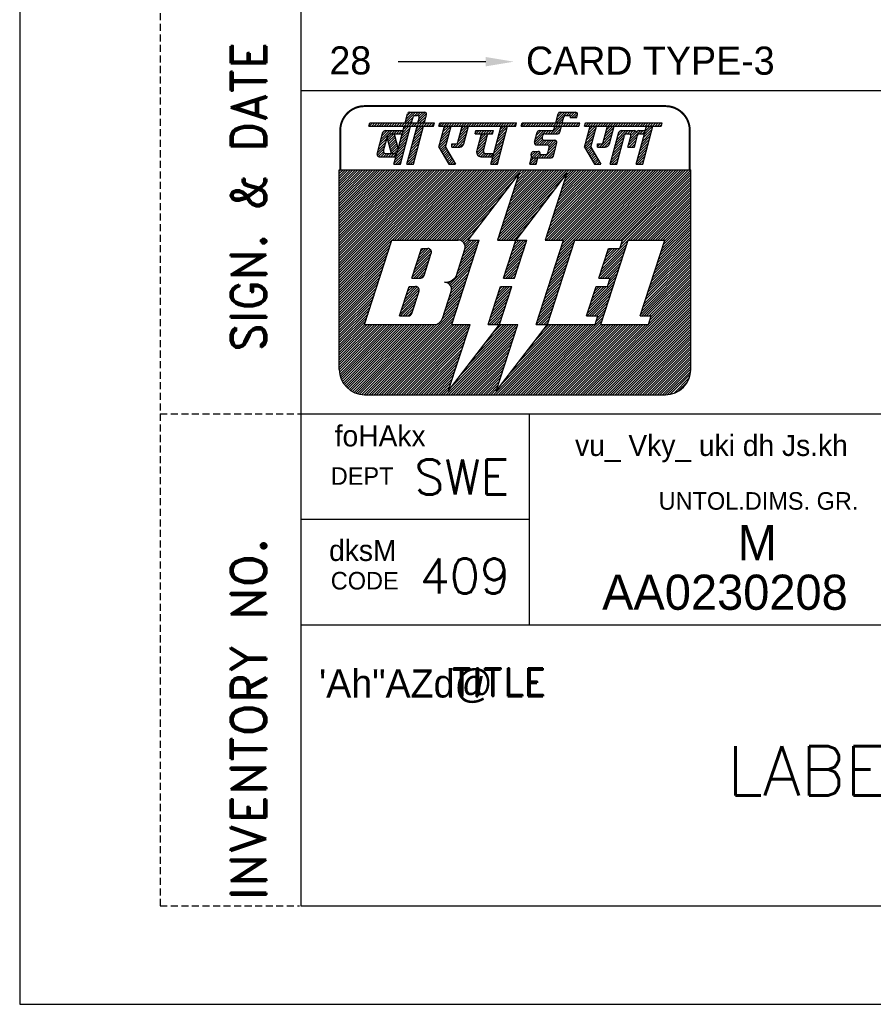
# Model space of a CAD drawing. Extents: x 817 to 1027, y 1009 to 1306.
# Tile 1 of 5: x 817 to 878, y 1009 to 1079. Entities that reach past the tile are written whole.
import ezdxf
from ezdxf.enums import TextEntityAlignment as Align

# ---------------------------------------------------------------- set-up
doc = ezdxf.new("R2010")
doc.units = 0
doc.header["$MEASUREMENT"] = 0
doc.linetypes.add('DASHED', pattern=[0.75, 0.5, -0.25])
doc.layers.get('0').update_dxf_attribs({"linetype": 'CONTINUOUS'})
doc.layers.add('BOM', color=5, linetype='CONTINUOUS')
doc.layers.add('TEXT', color=3, linetype='CONTINUOUS')
doc.styles.add('HINDI', font='hindi')
doc.styles.add('ROMAND', font='romand')
doc.styles.add('ROMANS', font='romans')

# ---------------------------------------------------------------- blocks, each defined once
blk = doc.blocks.new('*X17')
at = {"color": 0}
for p, q in [((31.622, 28.264), (32.251, 28.892)), ((31.687, 28.505), (32.282, 29.1)), ((31.752, 28.747), (32.105, 29.1)), ((31.817, 28.988), (31.928, 29.1)), ((31.428, 27.539), (32.057, 28.168)), ((31.493, 27.781), (32.121, 28.409)), ((31.558, 28.022), (32.186, 28.651)), ((31.234, 26.815), (31.863, 27.443)), ((31.299, 27.056), (31.927, 27.685)), ((31.364, 27.298), (31.992, 27.926)), ((31.163, 26.39), (31.733, 26.96)), ((31.17, 26.573), (31.798, 27.202)), ((31.34, 26.39), (31.669, 26.719)), ((31.517, 26.39), (31.604, 26.477))]:
    blk.add_line(p, q, dxfattribs=at)
blk = doc.blocks.new('*X16')
at = {"color": 0}
for p, q in [((29.691, 27.924), (30.558, 28.79)), ((29.756, 28.165), (30.381, 28.79)), ((29.821, 28.407), (30.204, 28.79)), ((29.885, 28.648), (30.027, 28.79)), ((30.505, 28.56), (30.735, 28.79)), ((30.625, 27.973), (31.442, 28.79)), ((30.661, 28.54), (30.911, 28.79)), ((30.734, 28.436), (31.068, 28.77)), ((31.147, 28.672), (31.261, 28.787)), ((31.388, 28.56), (31.618, 28.79)), ((31.565, 28.56), (31.752, 28.747)), ((29.562, 27.441), (30.19, 28.069)), ((29.627, 27.682), (30.255, 28.31)), ((30.56, 27.731), (31.188, 28.36)), ((30.625, 27.62), (31.124, 28.118)), ((30.689, 28.214), (31.141, 28.666)), ((29.368, 26.716), (29.996, 27.345)), ((29.433, 26.958), (30.061, 27.586)), ((29.497, 27.199), (30.126, 27.828)), ((30.802, 27.62), (31.059, 27.877)), ((30.979, 27.62), (30.994, 27.635)), ((29.303, 26.475), (29.931, 27.103)), ((29.395, 26.39), (29.867, 26.862)), ((29.572, 26.39), (29.802, 26.62))]:
    blk.add_line(p, q, dxfattribs=at)
blk = doc.blocks.new('*X15')
at = {"color": 0}
for p, q in [((27.568, 28.099), (28.197, 28.727)), ((27.633, 28.34), (28.261, 28.968)), ((27.698, 28.582), (28.216, 29.1)), ((27.762, 28.823), (28.039, 29.1)), ((27.827, 29.064), (27.863, 29.1)), ((28.823, 28.116), (29.451, 28.744)), ((28.888, 28.357), (29.516, 28.986)), ((28.952, 28.599), (29.454, 29.1)), ((29.017, 28.84), (29.277, 29.1)), ((29.082, 29.082), (29.1, 29.1)), ((27.441, 27.618), (28.067, 28.244)), ((27.504, 27.857), (28.132, 28.485)), ((28.504, 27.62), (29.386, 28.503)), ((28.681, 27.62), (29.322, 28.261)), ((28.857, 27.62), (29.257, 28.02)), ((27.506, 27.506), (28.002, 28.002)), ((27.571, 27.394), (27.938, 27.761)), ((27.635, 27.282), (27.927, 27.573)), ((27.7, 27.17), (27.992, 27.461)), ((27.765, 27.058), (28.056, 27.349)), ((28.356, 27.649), (28.557, 27.85)), ((28.356, 27.825), (28.38, 27.85)), ((29.082, 27.667), (29.172, 27.758)), ((27.829, 26.946), (28.121, 27.237)), ((27.894, 26.833), (28.186, 27.125)), ((27.959, 26.721), (28.25, 27.013)), ((28.024, 26.609), (28.315, 26.901)), ((28.088, 26.497), (28.38, 26.789)), ((28.158, 26.39), (28.445, 26.677)), ((28.335, 26.39), (28.509, 26.565)), ((28.511, 26.39), (28.574, 26.453))]:
    blk.add_line(p, q, dxfattribs=at)
blk = doc.blocks.new('*X14')
at = {"color": 0}
for p, q in [((27.479, 29.247), (27.562, 29.33)), ((27.509, 29.1), (27.739, 29.33)), ((27.686, 29.1), (27.916, 29.33)), ((27.863, 29.1), (28.093, 29.33)), ((28.039, 29.1), (28.269, 29.33)), ((28.216, 29.1), (28.446, 29.33)), ((28.393, 29.1), (28.623, 29.33)), ((28.57, 29.1), (28.8, 29.33)), ((28.746, 29.1), (28.976, 29.33)), ((28.923, 29.1), (29.153, 29.33)), ((29.1, 29.1), (29.33, 29.33)), ((29.277, 29.1), (29.507, 29.33)), ((29.454, 29.1), (29.684, 29.33)), ((29.63, 29.1), (29.86, 29.33)), ((29.807, 29.1), (30.037, 29.33)), ((29.984, 29.1), (30.214, 29.33)), ((30.161, 29.1), (30.391, 29.33)), ((30.337, 29.1), (30.567, 29.33)), ((30.514, 29.1), (30.744, 29.33)), ((30.691, 29.1), (30.921, 29.33)), ((30.868, 29.1), (31.098, 29.33)), ((31.045, 29.1), (31.275, 29.33)), ((31.221, 29.1), (31.451, 29.33)), ((31.398, 29.1), (31.628, 29.33)), ((31.575, 29.1), (31.805, 29.33)), ((31.752, 29.1), (31.982, 29.33)), ((31.928, 29.1), (32.158, 29.33)), ((32.105, 29.1), (32.335, 29.33)), ((32.282, 29.1), (32.512, 29.33)), ((32.459, 29.1), (32.689, 29.33)), ((32.636, 29.1), (32.866, 29.33)), ((32.812, 29.1), (32.932, 29.22))]:
    blk.add_line(p, q, dxfattribs=at)
blk = doc.blocks.new('*X13')
at = {"color": 0}
for p, q in [((23.882, 27.948), (24.724, 28.79)), ((23.946, 28.188), (24.547, 28.79)), ((24.01, 28.43), (24.371, 28.79)), ((24.075, 28.671), (24.19, 28.787)), ((24.671, 28.56), (24.901, 28.79)), ((24.848, 28.56), (25.078, 28.79)), ((25.024, 28.56), (25.564, 29.1)), ((25.201, 28.56), (25.741, 29.1)), ((25.323, 29.035), (25.388, 29.1)), ((25.378, 28.56), (25.757, 28.939)), ((23.924, 27.813), (24.445, 28.334)), ((24.058, 27.77), (24.453, 28.166)), ((24.234, 27.77), (24.565, 28.101)), ((24.411, 27.77), (24.741, 28.1)), ((24.588, 27.77), (24.918, 28.1)), ((24.765, 27.77), (25.095, 28.1)), ((24.896, 27.724), (25.272, 28.1)), ((24.934, 27.586), (25.422, 28.073)), ((25.556, 28.561), (25.692, 28.697)), ((24.552, 26.85), (25.433, 27.731)), ((24.729, 26.85), (25.369, 27.49)), ((24.87, 27.344), (25.486, 27.961)), ((23.633, 26.992), (23.951, 27.31)), ((23.691, 27.227), (23.759, 27.294)), ((23.696, 26.878), (24.128, 27.31)), ((23.845, 26.85), (24.256, 27.261)), ((24.022, 26.85), (24.29, 27.118)), ((24.198, 26.85), (24.428, 27.08)), ((24.375, 26.85), (24.605, 27.08)), ((24.905, 26.85), (25.304, 27.248)), ((25.082, 26.85), (25.239, 27.007))]:
    blk.add_line(p, q, dxfattribs=at)
blk = doc.blocks.new('*X12')
at = {"color": 0}
for p, q in [((22.95, 29.137), (23.143, 29.33)), ((23.09, 29.1), (23.32, 29.33)), ((23.266, 29.1), (23.496, 29.33)), ((23.443, 29.1), (23.673, 29.33)), ((23.62, 29.1), (23.85, 29.33)), ((23.797, 29.1), (24.027, 29.33)), ((23.973, 29.1), (24.203, 29.33)), ((24.15, 29.1), (24.38, 29.33)), ((24.327, 29.1), (24.557, 29.33)), ((24.504, 29.1), (24.734, 29.33)), ((24.681, 29.1), (24.911, 29.33)), ((24.857, 29.1), (25.087, 29.33)), ((25.034, 29.1), (25.264, 29.33)), ((25.211, 29.1), (25.441, 29.33)), ((25.388, 29.1), (25.618, 29.33)), ((25.564, 29.1), (25.794, 29.33)), ((25.741, 29.1), (25.971, 29.33)), ((25.918, 29.1), (26.148, 29.33)), ((26.095, 29.1), (26.325, 29.33)), ((26.272, 29.1), (26.502, 29.33)), ((26.448, 29.1), (26.678, 29.33)), ((26.625, 29.1), (26.855, 29.33)), ((26.802, 29.1), (27.032, 29.33)), ((26.979, 29.1), (27.076, 29.197))]:
    blk.add_line(p, q, dxfattribs=at)
blk = doc.blocks.new('*X11')
at = {"color": 0}
for p, q in [((25.441, 29.33), (26.211, 30.1)), ((25.452, 29.518), (26.034, 30.1)), ((25.517, 29.759), (25.857, 30.1)), ((25.582, 30.002), (25.671, 30.091)), ((25.618, 29.33), (25.951, 29.663)), ((25.794, 29.33), (25.886, 29.422)), ((26.158, 29.87), (26.388, 30.1)), ((26.334, 29.87), (26.564, 30.1)), ((26.443, 29.802), (26.741, 30.1)), ((26.538, 29.72), (26.886, 30.068)), ((26.715, 29.72), (26.942, 29.948))]:
    blk.add_line(p, q, dxfattribs=at)
blk = doc.blocks.new('*X10')
at = {"color": 0}
for p, q in [((23.562, 26.39), (24.022, 26.85)), ((23.602, 26.607), (23.845, 26.85)), ((23.667, 26.849), (23.696, 26.878)), ((23.738, 26.39), (24.101, 26.753)), ((23.915, 26.39), (24.036, 26.511))]:
    blk.add_line(p, q, dxfattribs=at)
blk = doc.blocks.new('*X9')
at = {"color": 0}
for p, q in [((17.094, 29.115), (17.309, 29.33)), ((17.256, 29.1), (17.486, 29.33)), ((17.433, 29.1), (17.663, 29.33)), ((17.61, 29.1), (17.84, 29.33)), ((17.786, 29.1), (18.016, 29.33)), ((17.963, 29.1), (18.193, 29.33)), ((18.14, 29.1), (18.37, 29.33)), ((18.317, 29.1), (18.547, 29.33)), ((18.493, 29.1), (18.723, 29.33)), ((18.67, 29.1), (18.9, 29.33)), ((18.847, 29.1), (19.077, 29.33)), ((19.024, 29.1), (19.254, 29.33)), ((19.201, 29.1), (19.431, 29.33)), ((19.377, 29.1), (19.607, 29.33)), ((19.554, 29.1), (19.784, 29.33)), ((19.698, 28.713), (19.774, 28.79)), ((19.721, 28.56), (19.951, 28.79)), ((19.731, 29.1), (19.961, 29.33)), ((19.898, 28.56), (20.128, 28.79)), ((19.908, 29.1), (20.138, 29.33)), ((20.075, 28.56), (20.305, 28.79)), ((20.084, 29.1), (20.314, 29.33)), ((20.251, 28.56), (20.481, 28.79)), ((20.261, 29.1), (20.491, 29.33)), ((20.428, 28.56), (20.658, 28.79)), ((20.438, 29.1), (20.668, 29.33)), ((20.605, 28.56), (20.835, 28.79)), ((20.615, 29.1), (20.845, 29.33)), ((20.782, 28.56), (20.952, 28.73)), ((20.791, 29.1), (21.021, 29.33)), ((20.968, 29.1), (21.198, 29.33)), ((21.145, 29.1), (21.375, 29.33)), ((21.322, 29.1), (21.552, 29.33)), ((21.499, 29.1), (21.729, 29.33)), ((21.675, 29.1), (21.905, 29.33)), ((21.852, 29.1), (22.082, 29.33)), ((22.029, 29.1), (22.259, 29.33)), ((22.206, 29.1), (22.436, 29.33)), ((22.382, 29.1), (22.611, 29.329))]:
    blk.add_line(p, q, dxfattribs=at)
blk = doc.blocks.new('*X8')
at = {"color": 0}
for p, q in [((17.247, 28.208), (17.876, 28.836)), ((17.312, 28.449), (17.941, 29.077)), ((17.377, 28.691), (17.786, 29.1)), ((17.442, 28.932), (17.61, 29.1)), ((18.502, 28.225), (19.13, 28.853)), ((18.567, 28.466), (19.195, 29.095)), ((18.631, 28.708), (19.024, 29.1)), ((18.696, 28.949), (18.847, 29.1)), ((21.257, 28.151), (21.885, 28.78)), ((21.322, 28.393), (21.95, 29.021)), ((21.386, 28.634), (21.852, 29.1)), ((21.451, 28.876), (21.675, 29.1)), ((17.118, 27.725), (17.746, 28.353)), ((17.127, 27.556), (17.682, 28.112)), ((17.183, 27.966), (17.811, 28.594)), ((18.251, 27.62), (19.001, 28.37)), ((18.428, 27.62), (18.936, 28.129)), ((18.437, 27.983), (19.066, 28.612)), ((19.808, 27.41), (20.437, 28.038)), ((19.873, 27.651), (20.501, 28.28)), ((19.938, 27.893), (20.566, 28.521)), ((20.002, 28.134), (20.428, 28.56)), ((20.067, 28.376), (20.251, 28.56)), ((21.063, 27.427), (21.691, 28.055)), ((21.128, 27.668), (21.756, 28.297)), ((21.192, 27.91), (21.821, 28.538)), ((17.191, 27.444), (17.617, 27.87)), ((17.256, 27.332), (17.552, 27.629)), ((17.321, 27.22), (17.612, 27.512)), ((17.385, 27.108), (17.677, 27.4)), ((18.006, 27.728), (18.127, 27.85)), ((18.074, 27.62), (18.305, 27.851)), ((18.607, 27.622), (18.872, 27.887)), ((19.773, 27.197), (20.372, 27.797)), ((19.819, 27.067), (20.307, 27.555)), ((19.907, 26.978), (20.247, 27.318)), ((20.869, 26.702), (21.497, 27.331)), ((20.92, 26.93), (21.562, 27.572)), ((20.998, 27.185), (21.627, 27.814)), ((17.45, 26.996), (17.742, 27.288)), ((17.515, 26.884), (17.807, 27.176)), ((17.58, 26.772), (17.871, 27.064)), ((17.644, 26.66), (17.936, 26.952)), ((17.709, 26.548), (18.001, 26.839)), ((17.774, 26.436), (18.065, 26.727)), ((20.038, 26.932), (20.301, 27.195)), ((20.212, 26.93), (20.442, 27.16)), ((20.389, 26.93), (20.619, 27.16)), ((20.566, 26.93), (20.796, 27.16)), ((20.743, 26.93), (20.973, 27.16)), ((20.804, 26.461), (21.433, 27.089)), ((20.91, 26.39), (21.368, 26.848)), ((17.905, 26.39), (18.13, 26.615)), ((18.081, 26.39), (18.195, 26.503)), ((18.258, 26.39), (18.259, 26.391)), ((21.087, 26.39), (21.303, 26.606))]:
    blk.add_line(p, q, dxfattribs=at)
blk = doc.blocks.new('*X7')
at = {"color": 0}
for p, q in [((13.409, 28.259), (13.711, 28.56)), ((13.448, 28.121), (13.888, 28.56)), ((13.462, 28.488), (13.512, 28.538)), ((13.487, 27.983), (13.945, 28.441)), ((13.526, 27.845), (13.98, 28.299)), ((13.565, 27.707), (14.015, 28.157)), ((13.604, 27.57), (14.05, 28.015)), ((13.643, 27.432), (14.085, 27.873)), ((13.682, 27.294), (14.12, 27.731)), ((13.725, 27.16), (14.155, 27.59)), ((13.902, 27.16), (14.168, 27.426)), ((14.079, 27.16), (14.103, 27.184))]:
    blk.add_line(p, q, dxfattribs=at)
blk = doc.blocks.new('*X6')
at = {"color": 0}
for p, q in [((12.974, 28.177), (13.587, 28.79)), ((13.039, 28.418), (13.41, 28.79)), ((13.104, 28.66), (13.232, 28.788)), ((13.512, 28.538), (13.764, 28.79)), ((13.711, 28.56), (13.941, 28.79)), ((13.888, 28.56), (14.118, 28.79)), ((14.064, 28.56), (14.294, 28.79)), ((14.241, 28.56), (14.471, 28.79)), ((12.845, 27.694), (13.389, 28.238)), ((12.909, 27.935), (13.462, 28.488)), ((14.418, 28.56), (14.491, 28.633)), ((12.699, 27.018), (13.195, 27.514)), ((12.715, 27.211), (13.259, 27.755)), ((12.78, 27.452), (13.324, 27.997)), ((12.794, 26.936), (13.147, 27.289)), ((12.965, 26.93), (13.217, 27.182)), ((13.141, 26.93), (13.371, 27.16)), ((13.318, 26.93), (13.548, 27.16)), ((13.495, 26.93), (13.725, 27.16)), ((13.672, 26.93), (13.902, 27.16)), ((13.849, 26.93), (14.079, 27.16)), ((14.025, 26.93), (14.038, 26.943))]:
    blk.add_line(p, q, dxfattribs=at)
blk = doc.blocks.new('*X5')
at = {"color": 0}
for p, q in [((12.129, 29.1), (12.359, 29.33)), ((12.154, 29.301), (12.183, 29.33)), ((12.306, 29.1), (12.536, 29.33)), ((12.483, 29.1), (12.713, 29.33)), ((12.66, 29.1), (12.89, 29.33)), ((12.837, 29.1), (13.067, 29.33)), ((13.013, 29.1), (13.243, 29.33)), ((13.19, 29.1), (13.42, 29.33)), ((13.367, 29.1), (13.597, 29.33)), ((13.544, 29.1), (13.774, 29.33)), ((13.72, 29.1), (13.95, 29.33)), ((13.897, 29.1), (14.127, 29.33)), ((14.074, 29.1), (14.304, 29.33)), ((14.251, 29.1), (14.481, 29.33)), ((14.428, 29.1), (14.658, 29.33)), ((14.604, 29.1), (14.834, 29.33)), ((14.781, 29.1), (15.011, 29.33)), ((14.958, 29.1), (15.188, 29.33)), ((15.135, 29.1), (15.365, 29.33)), ((15.311, 29.1), (15.541, 29.33)), ((15.488, 29.1), (15.718, 29.33)), ((15.665, 29.1), (15.895, 29.33)), ((15.842, 29.1), (16.072, 29.33)), ((16.019, 29.1), (16.249, 29.33)), ((16.195, 29.1), (16.425, 29.33)), ((16.372, 29.1), (16.602, 29.33)), ((16.549, 29.1), (16.755, 29.306))]:
    blk.add_line(p, q, dxfattribs=at)
blk = doc.blocks.new('*X4')
at = {"color": 0}
for p, q in [((14.685, 29.358), (15.428, 30.1)), ((14.75, 29.599), (15.251, 30.1)), ((14.815, 29.841), (15.074, 30.1)), ((14.834, 29.33), (15.249, 29.745)), ((15.011, 29.33), (15.184, 29.503)), ((15.372, 29.868), (15.604, 30.1)), ((15.551, 29.87), (15.781, 30.1)), ((15.618, 29.407), (16.21, 29.999)), ((15.667, 29.809), (15.958, 30.1)), ((15.683, 29.648), (16.124, 30.089)), ((15.718, 29.33), (16.182, 29.794)), ((15.895, 29.33), (16.117, 29.552))]:
    blk.add_line(p, q, dxfattribs=at)
blk = doc.blocks.new('*X3')
at = {"color": 0}
for p, q in [((14.362, 28.15), (14.99, 28.779)), ((14.426, 28.392), (15.055, 29.02)), ((14.491, 28.633), (14.958, 29.1)), ((14.556, 28.875), (14.781, 29.1)), ((15.295, 28.2), (15.923, 28.828)), ((15.36, 28.441), (15.988, 29.069)), ((15.424, 28.683), (15.842, 29.1)), ((15.489, 28.924), (15.665, 29.1)), ((14.168, 27.426), (14.796, 28.054)), ((14.232, 27.667), (14.861, 28.296)), ((14.297, 27.909), (14.925, 28.537)), ((15.101, 27.475), (15.729, 28.103)), ((15.165, 27.717), (15.794, 28.345)), ((15.23, 27.958), (15.859, 28.586)), ((13.973, 26.701), (14.602, 27.33)), ((14.038, 26.943), (14.667, 27.571)), ((14.103, 27.184), (14.731, 27.813)), ((14.907, 26.751), (15.535, 27.379)), ((14.971, 26.992), (15.6, 27.621)), ((15.036, 27.234), (15.664, 27.862)), ((13.909, 26.46), (14.537, 27.088)), ((14.016, 26.39), (14.472, 26.847)), ((14.842, 26.509), (15.47, 27.138)), ((14.9, 26.39), (15.406, 26.896)), ((15.076, 26.39), (15.341, 26.655)), ((14.192, 26.39), (14.408, 26.605)), ((15.253, 26.39), (15.276, 26.413))]:
    blk.add_line(p, q, dxfattribs=at)
blk = doc.blocks.new('*X2')
at = {"color": 0}
for p, q in [((10, 17.425), (18.575, 26)), ((10, 17.601), (18.399, 26)), ((10, 17.778), (18.222, 26)), ((10, 17.955), (18.045, 26)), ((10, 18.132), (17.868, 26)), ((10, 18.309), (17.691, 26)), ((10, 18.485), (17.515, 26)), ((10, 18.662), (17.338, 26)), ((10, 18.839), (17.161, 26)), ((10, 19.016), (16.984, 26)), ((10, 19.192), (16.808, 26)), ((10, 19.369), (16.631, 26)), ((10, 19.546), (16.454, 26)), ((10, 19.723), (16.277, 26)), ((10, 19.899), (16.101, 26)), ((10, 20.076), (15.924, 26)), ((10, 20.253), (15.747, 26)), ((10, 20.43), (15.57, 26)), ((10, 20.607), (15.393, 26)), ((10, 20.783), (15.217, 26)), ((10, 20.96), (15.04, 26)), ((10, 21.137), (14.863, 26)), ((10, 21.314), (14.686, 26)), ((10, 21.49), (14.51, 26)), ((10, 21.667), (14.333, 26)), ((10, 21.844), (14.156, 26)), ((10, 22.021), (13.979, 26)), ((10, 22.198), (13.802, 26)), ((10, 22.374), (13.626, 26)), ((10, 22.551), (13.449, 26)), ((10, 22.728), (13.272, 26)), ((10, 22.905), (13.095, 26)), ((10, 23.081), (12.919, 26)), ((10, 23.258), (12.742, 26)), ((10, 23.435), (12.565, 26)), ((10, 23.612), (12.388, 26)), ((10, 23.789), (12.211, 26)), ((10, 23.965), (12.035, 26)), ((10, 24.142), (11.858, 26)), ((10, 24.319), (11.681, 26)), ((10, 24.496), (11.504, 26)), ((10, 24.672), (11.328, 26)), ((10, 24.849), (11.151, 26)), ((10, 25.026), (10.974, 26)), ((10, 25.203), (10.797, 26)), ((10, 25.38), (10.62, 26)), ((10, 25.556), (10.444, 26)), ((10, 25.733), (10.267, 26)), ((10, 25.91), (10.09, 26)), ((13.752, 21), (18.752, 26)), ((13.929, 21), (18.929, 26)), ((14.106, 21), (19.106, 26)), ((14.282, 21), (19.282, 26)), ((14.459, 21), (19.459, 26)), ((14.636, 21), (19.636, 26)), ((14.813, 21), (19.813, 26)), ((14.99, 21), (19.99, 26)), ((15.166, 21), (20.166, 26)), ((15.343, 21), (20.343, 26)), ((15.52, 21), (20.52, 26)), ((15.697, 21), (20.697, 26)), ((15.873, 21), (20.873, 26)), ((16.05, 21), (21.05, 26)), ((16.227, 21), (21.227, 26)), ((16.404, 21), (21.404, 26)), ((16.581, 21), (21.581, 26)), ((16.757, 21), (21.757, 26)), ((16.934, 21), (21.934, 26)), ((17.111, 21), (22.111, 26)), ((17.288, 21), (22.288, 26)), ((17.464, 21), (22.464, 26)), ((17.641, 21), (22.641, 26)), ((17.818, 21), (22.818, 26)), ((17.995, 21), (22.995, 26)), ((21.285, 21.108), (26.177, 26)), ((21.354, 21), (26.354, 26)), ((21.37, 21.37), (26, 26)), ((21.455, 21.631), (25.823, 26)), ((21.54, 21.893), (25.646, 26)), ((21.625, 22.155), (25.47, 26)), ((21.71, 22.417), (25.293, 26)), ((21.795, 22.679), (25.116, 26)), ((21.88, 22.941), (24.939, 26)), ((21.965, 23.203), (24.763, 26)), ((22.05, 23.464), (24.586, 26)), ((22.135, 23.726), (24.409, 26)), ((22.22, 23.988), (24.232, 26)), ((22.306, 24.25), (24.055, 26)), ((22.391, 24.512), (23.879, 26)), ((22.476, 24.774), (23.702, 26)), ((22.561, 25.036), (23.525, 26)), ((22.646, 25.298), (23.348, 26)), ((22.731, 25.559), (23.172, 26)), ((24.704, 21.169), (29.536, 26)), ((24.712, 21), (29.712, 26)), ((24.789, 21.431), (29.359, 26)), ((24.875, 21.693), (29.182, 26)), ((24.889, 21), (29.889, 26)), ((24.96, 21.954), (29.005, 26)), ((25.045, 22.216), (28.828, 26)), ((25.066, 21), (30.066, 26)), ((25.13, 22.478), (28.652, 26)), ((25.215, 22.74), (28.475, 26)), ((25.243, 21), (30.243, 26)), ((25.3, 23.002), (28.298, 26)), ((25.385, 23.264), (28.121, 26)), ((25.419, 21), (30.419, 26)), ((25.47, 23.526), (27.945, 26)), ((25.555, 23.787), (27.768, 26)), ((25.596, 21), (30.596, 26)), ((25.609, 19.952), (31.657, 26)), ((25.64, 24.049), (27.591, 26)), ((25.694, 20.214), (31.48, 26)), ((25.725, 24.311), (27.414, 26)), ((25.773, 21), (30.773, 26)), ((25.779, 20.476), (31.303, 26)), ((25.81, 24.573), (27.237, 26)), ((25.864, 20.738), (31.127, 26)), ((25.896, 24.835), (27.061, 26)), ((25.949, 21), (30.95, 26)), ((25.981, 25.097), (26.884, 26)), ((26.066, 25.359), (26.707, 26)), ((26.151, 25.62), (26.53, 26)), ((26.834, 21), (31.834, 26)), ((27.01, 21), (32.01, 26)), ((27.187, 21), (32.187, 26)), ((27.364, 21), (32.364, 26)), ((27.541, 21), (32.541, 26)), ((27.718, 21), (32.718, 26)), ((27.894, 21), (32.894, 26)), ((28.071, 21), (33.071, 26)), ((28.248, 21), (33.248, 26)), ((28.425, 21), (33.425, 26)), ((28.601, 21), (33.601, 26)), ((28.778, 21), (33.778, 26)), ((28.955, 21), (33.955, 26)), ((29.132, 21), (34.132, 26)), ((29.309, 21), (34.309, 26)), ((29.485, 21), (34.485, 26)), ((29.662, 21), (34.662, 26)), ((29.839, 21), (34.839, 26)), ((30.016, 21), (35, 25.984)), ((21.53, 21), (25.905, 25.375)), ((29.959, 20.413), (35, 25.454)), ((30.044, 20.675), (35, 25.631)), ((30.129, 20.936), (35, 25.808)), ((30.723, 21), (35, 25.277)), ((18.172, 21), (22.369, 25.198)), ((21.707, 21), (25.323, 24.616)), ((30.899, 21), (35, 25.101)), ((31.076, 21), (35, 24.924)), ((31.253, 21), (35, 24.747)), ((31.43, 21), (35, 24.57)), ((18.348, 21), (21.787, 24.439)), ((21.884, 21), (24.741, 23.857)), ((31.607, 21), (35, 24.393)), ((31.783, 21), (35, 24.217)), ((31.96, 21), (35, 24.04)), ((32.137, 21), (35, 23.863)), ((18.521, 20.996), (21.205, 23.68)), ((32.314, 21), (35, 23.686)), ((32.49, 21), (35, 23.51)), ((32.667, 21), (35, 23.333)), ((32.844, 21), (35, 23.156)), ((18.661, 20.959), (20.623, 22.921)), ((22.061, 21), (24.159, 23.098)), ((32.956, 20.405), (35, 22.449)), ((33.021, 21), (35, 22.979)), ((33.041, 20.667), (35, 22.626)), ((33.126, 20.929), (35, 22.802)), ((18.771, 20.892), (20.041, 22.163)), ((22.237, 21), (23.577, 22.34)), ((32.616, 19.358), (35, 21.742)), ((32.701, 19.619), (35, 21.919)), ((32.786, 19.881), (35, 22.095)), ((32.871, 20.143), (35, 22.272)), ((18.859, 20.803), (19.459, 21.404)), ((22.414, 21), (22.995, 21.581)), ((32.276, 18.31), (35, 21.035)), ((32.361, 18.572), (35, 21.211)), ((32.446, 18.834), (35, 21.388)), ((32.531, 19.096), (35, 21.565)), ((10, 17.248), (13.748, 20.996)), ((10, 17.071), (13.663, 20.734)), ((10, 16.894), (13.578, 20.472)), ((18.599, 19.306), (19.784, 20.491)), ((18.684, 19.568), (19.869, 20.753)), ((18.769, 19.83), (19.939, 21)), ((18.854, 20.092), (19.763, 21)), ((18.923, 20.691), (19.232, 21)), ((18.939, 20.354), (19.586, 21)), ((18.959, 20.55), (19.409, 21)), ((22.019, 19.367), (23.204, 20.552)), ((22.104, 19.629), (23.289, 20.814)), ((22.189, 19.891), (23.298, 21)), ((22.274, 20.153), (23.121, 21)), ((22.359, 20.415), (22.945, 21)), ((22.444, 20.677), (22.768, 21)), ((22.53, 20.939), (22.591, 21)), ((25.354, 19.167), (26.539, 20.352)), ((25.439, 19.428), (26.624, 20.614)), ((25.524, 19.69), (26.709, 20.875)), ((28.604, 18.704), (30.381, 20.482)), ((28.689, 18.966), (30.466, 20.743)), ((28.774, 19.228), (29.946, 20.4)), ((28.859, 19.49), (29.769, 20.4)), ((28.944, 19.751), (29.592, 20.4)), ((29.029, 20.013), (29.416, 20.4)), ((29.114, 20.275), (29.239, 20.4)), ((31.935, 17.263), (35, 20.328)), ((32.02, 17.525), (35, 20.504)), ((32.105, 17.786), (35, 20.681)), ((32.19, 18.048), (35, 20.858)), ((10, 16.718), (13.493, 20.211)), ((10, 16.541), (13.408, 19.949)), ((10, 16.364), (13.323, 19.687)), ((18.344, 18.521), (19.529, 19.706)), ((18.429, 18.783), (19.614, 19.968)), ((18.514, 19.044), (19.699, 20.229)), ((21.764, 18.582), (22.949, 19.767)), ((21.849, 18.844), (23.034, 20.029)), ((21.934, 19.106), (23.119, 20.291)), ((25.184, 18.643), (26.369, 19.828)), ((25.269, 18.905), (26.454, 20.09)), ((28.518, 18.442), (30.296, 20.22)), ((28.553, 18.3), (30.211, 19.958)), ((28.73, 18.3), (30.126, 19.696)), ((31.595, 16.215), (35, 19.62)), ((31.68, 16.477), (35, 19.797)), ((31.765, 16.739), (35, 19.974)), ((31.85, 17.001), (35, 20.151)), ((10, 16.187), (13.238, 19.425)), ((10, 16.01), (13.153, 19.163)), ((17.847, 17.847), (19.444, 19.444)), ((17.922, 17.745), (19.359, 19.182)), ((17.972, 17.619), (19.274, 18.92)), ((21.679, 18.32), (22.864, 19.505)), ((21.836, 18.3), (22.779, 19.243)), ((22.012, 18.3), (22.694, 18.981)), ((24.928, 17.857), (26.113, 19.042)), ((25.013, 18.119), (26.199, 19.304)), ((25.099, 18.381), (26.284, 19.566)), ((28.907, 18.3), (30.041, 19.434)), ((29.083, 18.3), (29.956, 19.172)), ((31.425, 15.692), (35, 19.267)), ((31.51, 15.953), (35, 19.444)), ((31.51, 15.6), (35, 19.09)), ((31.687, 15.6), (35, 18.913)), ((10, 15.834), (13.068, 18.901)), ((10, 15.657), (12.982, 18.639)), ((10, 15.48), (12.897, 18.377)), ((17.919, 17.211), (19.104, 18.396)), ((17.984, 17.454), (19.189, 18.658)), ((22.189, 18.3), (22.609, 18.719)), ((22.366, 18.3), (22.523, 18.458)), ((24.673, 17.072), (25.858, 18.257)), ((24.758, 17.334), (25.943, 18.519)), ((24.843, 17.595), (26.028, 18.781)), ((29.108, 17.794), (29.7, 18.387)), ((29.193, 18.056), (29.785, 18.649)), ((29.26, 18.3), (29.871, 18.91)), ((31.863, 15.6), (35, 18.737)), ((32.04, 15.6), (35, 18.56)), ((32.184, 15.567), (35, 18.383)), ((10, 15.303), (12.812, 18.116)), ((10, 15.127), (12.727, 17.854)), ((10, 14.95), (12.642, 17.592)), ((17.626, 17.98), (17.658, 18.011)), ((17.663, 16.426), (18.848, 17.611)), ((17.748, 16.688), (18.933, 17.873)), ((17.749, 17.926), (17.909, 18.086)), ((17.833, 16.95), (19.018, 18.135)), ((21.083, 16.487), (22.268, 17.672)), ((21.168, 16.749), (22.119, 17.7)), ((21.253, 17.011), (21.943, 17.7)), ((21.338, 17.273), (21.766, 17.7)), ((21.423, 17.534), (21.589, 17.7)), ((24.503, 16.548), (25.688, 17.733)), ((24.588, 16.81), (25.773, 17.995)), ((27.147, 10), (35, 17.853)), ((27.324, 10), (35, 17.676)), ((27.668, 15.824), (29.445, 17.601)), ((27.753, 16.085), (29.53, 17.863)), ((27.838, 16.347), (29.615, 18.125)), ((27.923, 16.609), (29.014, 17.7)), ((28.008, 16.871), (28.837, 17.7)), ((28.093, 17.133), (28.66, 17.7)), ((28.178, 17.395), (28.483, 17.7)), ((28.263, 17.657), (28.307, 17.7)), ((32.014, 15.044), (35, 18.029)), ((32.099, 15.305), (35, 18.206)), ((10, 14.773), (12.557, 17.33)), ((10, 14.596), (12.472, 17.068)), ((17.408, 15.64), (18.593, 16.825)), ((17.493, 15.902), (18.678, 17.087)), ((17.578, 16.164), (18.763, 17.349)), ((20.828, 15.701), (22.013, 16.886)), ((20.913, 15.963), (22.098, 17.148)), ((20.998, 16.225), (22.183, 17.41)), ((24.248, 15.762), (25.433, 16.947)), ((24.333, 16.024), (25.518, 17.209)), ((24.418, 16.286), (25.603, 17.471)), ((27.501, 10), (35, 17.499)), ((27.621, 15.6), (29.36, 17.339)), ((27.678, 10), (35, 17.322)), ((27.798, 15.6), (29.275, 17.077)), ((27.854, 10), (35, 17.146)), ((27.974, 15.6), (29.19, 16.816)), ((28.031, 10), (35, 16.969)), ((10, 14.419), (12.387, 16.806)), ((10, 14.243), (12.302, 16.544)), ((10, 14.066), (12.217, 16.283)), ((12.121, 10), (18.423, 16.302)), ((17.321, 15.376), (18.508, 16.563)), ((20.658, 15.178), (21.843, 16.363)), ((20.743, 15.44), (21.928, 16.625)), ((24.016, 15), (25.178, 16.162)), ((24.078, 15.239), (25.263, 16.424)), ((24.163, 15.501), (25.348, 16.686)), ((28.151, 15.6), (29.105, 16.554)), ((28.208, 10), (35, 16.792)), ((28.328, 15.6), (29.02, 16.292)), ((28.385, 10), (35, 16.615)), ((28.562, 10), (35, 16.438)), ((28.738, 10), (35, 16.262)), ((10, 13.889), (12.132, 16.021)), ((10, 13.712), (12.047, 15.759)), ((10, 13.536), (11.961, 15.497)), ((12.298, 10), (18.338, 16.04)), ((12.475, 10), (18.253, 15.778)), ((12.652, 10), (18.168, 15.516)), ((20.657, 15), (21.758, 16.101)), ((20.834, 15), (21.673, 15.839)), ((21.01, 15), (21.588, 15.577)), ((23.258, 10), (28.764, 15.506)), ((24.192, 15), (25.092, 15.9)), ((24.369, 15), (25.007, 15.638)), ((28.257, 15.176), (28.85, 15.768)), ((28.342, 15.437), (28.935, 16.03)), ((28.915, 10), (35, 16.085)), ((29.092, 10), (35, 15.908)), ((29.269, 10), (35, 15.731)), ((29.445, 10), (35, 15.555)), ((10, 13.359), (11.876, 15.235)), ((10, 11.768), (13.232, 15)), ((10, 11.945), (13.055, 15)), ((10, 12.121), (12.879, 15)), ((10, 12.298), (12.702, 15)), ((10, 12.475), (12.525, 15)), ((10, 12.652), (12.348, 15)), ((10, 12.828), (12.172, 15)), ((10, 13.005), (11.995, 15)), ((10, 13.182), (11.818, 15)), ((10.011, 11.602), (13.409, 15)), ((10.035, 11.449), (13.586, 15)), ((10.069, 11.306), (13.763, 15)), ((10.113, 11.173), (13.939, 15)), ((10.164, 11.048), (14.116, 15)), ((10.224, 10.931), (14.293, 15)), ((10.29, 10.82), (14.47, 15)), ((10.363, 10.716), (14.646, 15)), ((10.442, 10.619), (14.823, 15)), ((10.527, 10.527), (15, 15)), ((10.619, 10.442), (15.177, 15)), ((10.716, 10.363), (15.354, 15)), ((10.82, 10.29), (15.53, 15)), ((10.931, 10.224), (15.707, 15)), ((11.048, 10.164), (15.884, 15)), ((11.173, 10.113), (16.061, 15)), ((11.306, 10.069), (16.237, 15)), ((11.449, 10.035), (16.414, 15)), ((11.602, 10.011), (16.591, 15)), ((11.768, 10), (16.768, 15)), ((11.945, 10), (16.988, 15.043)), ((12.828, 10), (18.083, 15.254)), ((13.005, 10), (18.005, 15)), ((13.182, 10), (18.182, 15)), ((13.359, 10), (18.359, 15)), ((13.536, 10), (18.536, 15)), ((13.712, 10), (18.712, 15)), ((13.889, 10), (18.889, 15)), ((14.066, 10), (19.066, 15)), ((14.243, 10), (19.243, 15)), ((14.419, 10), (19.243, 14.823)), ((17.601, 10), (22.601, 15)), ((17.778, 10), (22.662, 14.884)), ((18.027, 10.602), (22.425, 15)), ((18.609, 11.361), (22.248, 15)), ((19.191, 12.12), (22.071, 15)), ((19.773, 12.878), (21.894, 15)), ((20.355, 13.637), (21.718, 15)), ((20.937, 14.396), (21.541, 15)), ((20.96, 10), (25.96, 15)), ((21.137, 10), (26.137, 15)), ((21.187, 15), (21.502, 15.315)), ((21.314, 10), (26.314, 15)), ((21.364, 15), (21.417, 15.053)), ((21.49, 10), (26.49, 15)), ((21.562, 10.779), (25.783, 15)), ((21.667, 10), (26.667, 15)), ((21.844, 10), (26.844, 15)), ((22.021, 10), (27.021, 15)), ((22.144, 11.538), (25.607, 15)), ((22.198, 10), (27.198, 15)), ((22.374, 10), (27.374, 15)), ((22.551, 10), (27.551, 15)), ((22.726, 12.297), (25.43, 15)), ((22.728, 10), (27.728, 15)), ((22.905, 10), (27.905, 15)), ((23.081, 10), (28.081, 15)), ((23.308, 13.055), (25.253, 15)), ((23.435, 10), (28.679, 15.244)), ((23.612, 10), (28.612, 15)), ((23.789, 10), (28.789, 15)), ((23.89, 13.814), (25.076, 15)), ((23.965, 10), (28.965, 15)), ((24.142, 10), (29.142, 15)), ((24.319, 10), (29.319, 15)), ((24.472, 14.573), (24.899, 15)), ((24.496, 10), (29.496, 15)), ((24.546, 15), (24.922, 15.376)), ((24.672, 10), (29.672, 15)), ((24.723, 15), (24.837, 15.114)), ((24.849, 10), (29.849, 15)), ((25.026, 10), (30.026, 15)), ((25.203, 10), (30.203, 15)), ((25.38, 10), (30.38, 15)), ((25.556, 10), (30.556, 15)), ((25.733, 10), (30.733, 15)), ((25.91, 10), (30.91, 15)), ((26.087, 10), (31.087, 15)), ((26.263, 10), (31.263, 15)), ((26.44, 10), (31.44, 15)), ((26.617, 10), (31.617, 15)), ((26.794, 10), (31.794, 15)), ((26.971, 10), (31.971, 15)), ((29.622, 10), (35, 15.378)), ((29.799, 10), (35, 15.201)), ((29.976, 10), (35, 15.024)), ((30.153, 10), (35, 14.847)), ((14.596, 10), (19.157, 14.561)), ((14.773, 10), (19.072, 14.299)), ((14.95, 10), (18.987, 14.038)), ((17.955, 10), (22.577, 14.622)), ((18.132, 10), (22.492, 14.36)), ((18.309, 10), (22.407, 14.099)), ((30.329, 10), (35, 14.671)), ((30.506, 10), (35, 14.494)), ((30.683, 10), (35, 14.317)), ((30.86, 10), (35, 14.14)), ((15.127, 10), (18.902, 13.776)), ((15.303, 10), (18.817, 13.514)), ((18.485, 10), (22.322, 13.837)), ((18.662, 10), (22.237, 13.575)), ((18.839, 10), (22.152, 13.313)), ((31.036, 10), (35, 13.964)), ((31.213, 10), (35, 13.787)), ((31.39, 10), (35, 13.61)), ((31.567, 10), (35, 13.433)), ((15.48, 10), (18.732, 13.252)), ((15.657, 10), (18.647, 12.99)), ((15.834, 10), (18.562, 12.728)), ((19.016, 10), (22.067, 13.051)), ((19.192, 10), (21.982, 12.789)), ((31.744, 10), (35, 13.256)), ((31.92, 10), (35, 13.08)), ((32.097, 10), (35, 12.903)), ((32.274, 10), (35, 12.726)), ((16.01, 10), (18.477, 12.466)), ((16.187, 10), (18.392, 12.205)), ((16.364, 10), (18.307, 11.943)), ((19.369, 10), (21.897, 12.527)), ((19.546, 10), (21.812, 12.266)), ((19.723, 10), (21.726, 12.004)), ((32.451, 10), (35, 12.549)), ((32.627, 10), (35, 12.373)), ((32.804, 10), (35, 12.196)), ((32.981, 10), (35, 12.019)), ((16.541, 10), (18.222, 11.681)), ((16.718, 10), (18.136, 11.419)), ((19.899, 10), (21.641, 11.742)), ((20.076, 10), (21.556, 11.48)), ((20.253, 10), (21.471, 11.218)), ((33.158, 10), (35, 11.842)), ((33.34, 10.005), (34.995, 11.66)), ((33.545, 10.033), (34.967, 11.455)), ((33.786, 10.098), (34.902, 11.214)), ((16.894, 10), (18.051, 11.157)), ((17.071, 10), (17.966, 10.895)), ((17.248, 10), (17.881, 10.633)), ((20.43, 10), (21.386, 10.956)), ((20.607, 10), (21.301, 10.694)), ((34.114, 10.25), (34.75, 10.886)), ((17.425, 10), (17.796, 10.371)), ((20.783, 10), (21.216, 10.433))]:
    blk.add_line(p, q, dxfattribs=at)
blk = doc.blocks.new('*X1')
at = {"color": 0}
for p, q in [((15.539, 19.428), (16.461, 20.35)), ((15.624, 19.69), (16.333, 20.399)), ((15.709, 19.951), (16.157, 20.4)), ((15.794, 20.213), (15.981, 20.4)), ((15.283, 18.642), (16.468, 19.827)), ((15.368, 18.904), (16.553, 20.088)), ((15.454, 19.166), (16.539, 20.251)), ((15.198, 18.38), (16.383, 19.565)), ((15.295, 18.3), (16.298, 19.303)), ((15.472, 18.3), (16.213, 19.042)), ((15.648, 18.3), (16.128, 18.78)), ((15.828, 18.303), (16.043, 18.518)), ((14.603, 16.547), (15.642, 17.587)), ((14.688, 16.809), (15.55, 17.671)), ((14.773, 17.071), (15.402, 17.7)), ((14.858, 17.333), (15.225, 17.7)), ((14.943, 17.595), (15.048, 17.7)), ((14.347, 15.762), (15.533, 16.947)), ((14.433, 16.024), (15.618, 17.209)), ((14.518, 16.285), (15.683, 17.451)), ((14.363, 15.6), (15.447, 16.685)), ((14.539, 15.6), (15.362, 16.423)), ((14.716, 15.6), (15.277, 16.161)), ((14.893, 15.6), (15.192, 15.899))]:
    blk.add_line(p, q, dxfattribs=at)
blk = doc.blocks.new('MONO1')
for p, q in [((7.178, 24.077), (7.354, 24.736)), ((7.499, 24.847), (8.569, 24.847)), ((7.898, 24.617), (8.047, 24.617)), ((8.558, 24.077), (8.713, 24.658)), ((17.902, 24.077), (18.078, 24.736)), ((18.223, 24.847), (19.292, 24.847)), ((18.621, 24.617), (18.869, 24.617)), ((18.926, 24.467), (18.941, 24.523)), ((19.386, 24.467), (19.437, 24.658)), ((4.6, 23.847), (4.662, 24.077)), ((4.6, 23.847), (7.116, 23.847)), ((4.662, 24.077), (7.178, 24.077)), ((6.85, 21.137), (7.576, 23.847)), ((7.033, 23.537), (7.116, 23.847)), ((7.116, 23.847), (7.576, 23.847)), ((7.178, 24.077), (7.638, 24.077)), ((7.31, 21.137), (8.036, 23.847)), ((7.576, 23.847), (8.036, 23.847)), ((7.638, 24.077), (7.753, 24.506)), ((7.638, 24.077), (8.098, 24.077)), ((7.77, 21.137), (8.496, 23.847)), ((8.036, 23.847), (8.496, 23.847)), ((8.098, 24.077), (8.192, 24.428)), ((8.098, 24.077), (8.558, 24.077)), ((8.496, 23.847), (9.2, 23.847)), ((8.558, 24.077), (9.262, 24.077)), ((9.2, 23.847), (9.262, 24.077)), ((9.59, 23.847), (9.652, 24.077)), ((9.59, 22.367), (9.987, 23.847)), ((9.59, 23.847), (9.987, 23.847)), ((9.652, 24.077), (15.112, 24.077)), ((9.987, 23.847), (10.447, 23.847)), ((10.05, 22.367), (10.447, 23.847)), ((10.447, 23.847), (11.237, 23.847)), ((10.931, 22.708), (11.237, 23.847)), ((11.237, 23.847), (11.697, 23.847)), ((11.36, 22.589), (11.697, 23.847)), ((11.697, 23.847), (14.011, 23.847)), ((13.285, 21.137), (14.011, 23.847)), ((13.745, 21.137), (14.471, 23.847)), ((14.011, 23.847), (14.471, 23.847)), ((14.471, 23.847), (15.05, 23.847)), ((15.05, 23.847), (15.112, 24.077)), ((15.44, 23.847), (15.502, 24.077)), ((15.44, 23.847), (17.84, 23.847)), ((15.502, 24.077), (17.902, 24.077)), ((17.787, 23.648), (17.84, 23.847)), ((17.84, 23.847), (18.3, 23.847)), ((17.902, 24.077), (18.362, 24.077)), ((18.185, 23.418), (18.3, 23.847)), ((18.3, 23.847), (19.55, 23.847)), ((18.362, 24.077), (18.477, 24.506)), ((18.362, 24.077), (19.612, 24.077)), ((18.926, 24.467), (19.386, 24.467)), ((19.55, 23.847), (19.612, 24.077)), ((19.94, 23.847), (20.002, 24.077)), ((19.94, 22.367), (20.337, 23.847)), ((19.94, 23.847), (20.337, 23.847)), ((20.002, 24.077), (25.462, 24.077)), ((20.337, 23.847), (20.797, 23.847)), ((20.4, 22.367), (20.797, 23.847)), ((20.797, 23.847), (21.587, 23.847)), ((21.281, 22.708), (21.587, 23.847)), ((21.587, 23.847), (22.047, 23.847)), ((21.71, 22.589), (22.047, 23.847)), ((22.047, 23.847), (24.347, 23.847)), ((24.08, 21.137), (24.807, 23.847)), ((24.264, 23.537), (24.347, 23.847)), ((24.347, 23.847), (24.807, 23.847)), ((24.807, 23.847), (25.4, 23.847)), ((25.4, 23.847), (25.462, 24.077)), ((5.191, 21.866), (5.609, 23.426)), ((5.753, 23.537), (7.033, 23.537)), ((5.902, 23.033), (5.945, 23.196)), ((6.09, 23.307), (6.416, 23.307)), ((6.416, 23.307), (6.971, 23.307)), ((6.416, 23.307), (6.682, 22.226)), ((6.682, 22.226), (6.971, 23.307)), ((6.971, 23.307), (7.033, 23.537)), ((12.157, 23.307), (12.218, 23.537)), ((12.157, 23.307), (12.617, 23.307)), ((12.218, 23.537), (13.468, 23.537)), ((12.281, 22.055), (12.617, 23.307)), ((12.617, 23.307), (13.077, 23.307)), ((12.752, 22.096), (13.077, 23.307)), ((13.077, 23.307), (13.407, 23.307)), ((13.407, 23.307), (13.468, 23.537)), ((16.384, 22.706), (16.577, 23.426)), ((16.722, 23.537), (17.642, 23.537)), ((16.933, 23.036), (16.976, 23.196)), ((17.12, 23.307), (18.04, 23.307)), ((21.78, 21.137), (22.394, 23.426)), ((22.24, 21.137), (22.792, 23.196)), ((22.539, 23.537), (23.494, 23.537)), ((22.937, 23.307), (23.086, 23.307)), ((23.03, 22.367), (23.231, 23.118)), ((23.49, 22.367), (23.712, 23.196)), ((23.62, 21.137), (24.202, 23.307)), ((23.644, 23.386), (23.644, 23.387)), ((23.644, 23.386), (23.644, 23.387)), ((23.794, 23.537), (24.264, 23.537)), ((23.857, 23.307), (24.202, 23.307)), ((24.202, 23.307), (24.264, 23.537)), ((5.651, 22.096), (5.902, 23.033)), ((6.22, 21.907), (5.902, 23.033)), ((10.506, 22.367), (10.506, 22.597)), ((10.506, 22.597), (10.787, 22.597)), ((16.529, 22.517), (17.288, 22.517)), ((17.078, 22.847), (17.837, 22.847)), ((17.727, 21.708), (17.981, 22.658)), ((20.856, 22.597), (21.137, 22.597)), ((20.856, 22.367), (20.856, 22.597)), ((5.795, 21.907), (6.22, 21.907)), ((6.22, 21.907), (6.596, 21.907)), ((6.39, 21.137), (6.596, 21.907)), ((6.596, 21.907), (6.682, 22.226)), ((9.59, 22.367), (10.3, 21.137)), ((10.05, 22.367), (10.76, 21.137)), ((10.506, 22.367), (11.07, 22.367)), ((12.897, 21.907), (13.491, 21.907)), ((16.138, 21.786), (16.181, 21.946)), ((16.325, 22.057), (16.646, 22.057)), ((16.78, 21.827), (16.791, 21.868)), ((16.78, 21.827), (17.184, 21.827)), ((17.329, 21.938), (17.433, 22.328)), ((19.94, 22.367), (20.65, 21.137)), ((20.4, 22.367), (21.11, 21.137)), ((20.856, 22.367), (21.42, 22.367)), ((23.03, 22.367), (23.49, 22.367)), ((5.335, 21.677), (6.535, 21.677)), ((6.39, 21.137), (6.85, 21.137)), ((7.31, 21.137), (7.77, 21.137)), ((10.3, 21.137), (10.76, 21.137)), ((12.571, 21.677), (13.43, 21.677)), ((13.285, 21.137), (13.745, 21.137)), ((16.044, 21.137), (16.178, 21.639)), ((16.044, 21.137), (16.504, 21.137)), ((16.283, 21.597), (16.627, 21.597)), ((16.504, 21.137), (16.627, 21.597)), ((16.627, 21.597), (17.582, 21.597)), ((20.65, 21.137), (21.11, 21.137)), ((20.65, 21.137), (21.11, 21.137)), ((21.78, 21.137), (22.24, 21.137)), ((23.62, 21.137), (24.08, 21.137)), ((2.5, 20.747), (27.5, 20.747)), ((2.5, 6.547), (2.5, 20.747)), ((15.293, 20.497), (11.65, 15.747)), ((15.293, 20.497), (13.75, 15.747)), ((18.693, 20.497), (15.05, 15.747)), ((18.693, 20.497), (17.15, 15.747)), ((27.5, 6.547), (27.5, 20.747)), ((4.3, 9.747), (6.25, 15.747)), ((6.25, 15.747), (10.961, 15.747)), ((10.5, 9.747), (12.45, 15.747)), ((11.65, 15.747), (12.45, 15.747)), ((13.75, 15.747), (15.85, 15.747)), ((14.172, 13.047), (15.05, 15.747)), ((14.972, 13.047), (15.85, 15.747)), ((16.5, 9.747), (18.45, 15.747)), ((17.15, 15.747), (18.45, 15.747)), ((17.3, 9.747), (19.25, 15.747)), ((19.25, 15.747), (22.65, 15.747)), ((21.1, 9.747), (23.05, 15.747)), ((22.455, 15.147), (22.65, 15.747)), ((23.05, 15.747), (25.65, 15.747)), ((23.895, 10.347), (25.65, 15.747)), ((7.672, 13.047), (8.355, 15.147)), ((8.355, 15.147), (8.81, 15.147)), ((8.528, 13.22), (9.048, 14.82)), ((10.809, 13.162), (11.437, 15.092)), ((20.972, 13.047), (21.655, 15.147)), ((21.655, 15.147), (22.455, 15.147)), ((7.672, 13.047), (8.291, 13.047)), ((14.172, 13.047), (14.972, 13.047)), ((20.972, 13.047), (21.772, 13.047)), ((21.577, 12.447), (21.772, 13.047)), ((6.795, 10.347), (7.477, 12.447)), ((7.477, 12.447), (7.933, 12.447)), ((7.651, 10.52), (8.171, 12.12)), ((9.835, 10.162), (10.462, 12.092)), ((13.1, 9.747), (13.977, 12.447)), ((13.9, 9.747), (14.777, 12.447)), ((13.977, 12.447), (14.777, 12.447)), ((20.095, 10.347), (20.777, 12.447)), ((20.777, 12.447), (21.577, 12.447)), ((6.795, 10.347), (7.413, 10.347)), ((20.095, 10.347), (20.895, 10.347)), ((20.7, 9.747), (20.895, 10.347)), ((23.895, 10.347), (24.695, 10.347)), ((24.5, 9.747), (24.695, 10.347)), ((4.3, 9.747), (9.264, 9.747)), ((10.257, 4.997), (13.9, 9.747)), ((10.257, 4.997), (11.8, 9.747)), ((10.5, 9.747), (11.8, 9.747)), ((13.1, 9.747), (15.2, 9.747)), ((13.657, 4.997), (17.3, 9.747)), ((13.657, 4.997), (15.2, 9.747)), ((16.5, 9.747), (20.7, 9.747)), ((21.1, 9.747), (24.5, 9.747)), ((4.3, 4.747), (25.7, 4.747))]:
    blk.add_line(p, q)
at = {"const_width": 0.14}
blk.add_lwpolyline([(2.57, 20.747), (2.57, 23.547, -0.414214), (4.3, 25.277), (25.7, 25.277, -0.414214), (27.43, 23.547), (27.43, 20.747)], format="xyb", dxfattribs=at)
for centre, radius, start, end in [((7.499, 24.697), 0.15, 90, 165), ((7.898, 24.467), 0.15, 90, 165), ((8.047, 24.467), 0.15, 345, 90), ((8.569, 24.697), 0.15, 345, 90), ((18.223, 24.697), 0.15, 90, 165), ((18.621, 24.467), 0.15, 90, 165), ((18.869, 24.542), 0.075, 345, 90), ((19.292, 24.697), 0.15, 345, 90), ((5.753, 23.387), 0.15, 90, 165), ((6.09, 23.157), 0.15, 90, 165), ((16.722, 23.387), 0.15, 90, 165), ((17.12, 23.157), 0.15, 90, 165), ((17.642, 23.687), 0.15, 270, 345), ((18.04, 23.457), 0.15, 270, 345), ((22.539, 23.387), 0.15, 90, 165), ((22.937, 23.157), 0.15, 90, 165), ((23.086, 23.157), 0.15, 345, 90), ((23.494, 23.387), 0.15, 0, 90), ((23.794, 23.387), 0.15, 90, 180), ((23.857, 23.157), 0.15, 90, 165), ((10.787, 22.747), 0.15, 270, 345), ((11.07, 22.667), 0.3, 270, 345), ((16.529, 22.667), 0.15, 165, 270), ((17.078, 22.997), 0.15, 165, 270), ((17.288, 22.367), 0.15, 345, 90), ((17.837, 22.697), 0.15, 345, 90), ((21.137, 22.747), 0.15, 270, 345), ((21.42, 22.667), 0.3, 270, 345), ((5.335, 21.827), 0.15, 165, 270), ((5.795, 22.057), 0.15, 165, 270), ((12.571, 21.977), 0.3, 165, 270), ((12.897, 22.057), 0.15, 165, 270), ((16.283, 21.747), 0.15, 165, 225.99804), ((16.325, 21.907), 0.15, 90, 165), ((16.646, 21.907), 0.15, 345, 90), ((17.184, 21.977), 0.15, 270, 345), ((16.283, 21.747), 0.15, 225.99804, 270), ((17.582, 21.747), 0.15, 270, 345), ((10.961, 15.247), 0.5, 342, 90), ((8.81, 14.897), 0.25, 342, 90), ((8.291, 13.297), 0.25, 270, 342), ((10.007, 13.73), 0.983, 268.80535, 324.67404), ((9.987, 12.247), 0.5, 342, 90), ((7.933, 12.197), 0.25, 342, 90), ((7.413, 10.597), 0.25, 270, 342), ((9.264, 10.347), 0.6, 270, 342), ((4.3, 6.547), 1.8, 180, 270), ((25.7, 6.547), 1.8, 270, 0)]:
    blk.add_arc(centre, radius, start, end)
for name in ['*X4', '*X11', '*X5', '*X3', '*X9', '*X8', '*X12', '*X13', '*X15', '*X14', '*X17', '*X6', '*X7', '*X16', '*X10', '*X2', '*X1']:
    blk.add_blockref(name, (-7.5, -5.253))
blk = doc.blocks.new('A4')
for p, q in [((0, 297), (0, 0)), ((20, 290), (20, 7)), ((20, 65), (203, 65)), ((20, 42), (203, 42)), ((36.272, 27), (36.272, 42)), ((36.272, 34.5), (20, 34.5)), ((20, 27), (203, 27)), ((20.007, 7), (203, 7)), ((0, 0), (210, 0))]:
    blk.add_line(p, q)
at = {"linetype": 'DASHED'}
for p, q in [((10, 117), (10, 7)), ((10, 42), (20, 42)), ((10, 7), (19.913, 7))]:
    blk.add_line(p, q, dxfattribs=at)
at = {"layer": 'BOM', "color": 5}
blk.add_line((33.151, 67.056), (26.92, 67.056), dxfattribs=at)
blk.add_solid([(33.151, 67.39), (33.151, 66.723), (35.151, 67.056)], dxfattribs=at)
at = {"layer": 'TEXT', "color": 12}
blk.add_blockref('MONO1', (20.231, 38.618), dxfattribs=at)
at = {"style": 'HINDI'}
for s, height, p in [('foHAkx', 1.5, (22.406, 39.688)), ('dksM', 1.5, (22.005, 31.539)), ('\'Ah"AZd@', 2, (21.292, 21.824))]:
    blk.add_text(s, height=height, dxfattribs=at).set_placement(p)
at = {"color": 11, "style": 'HINDI'}
blk.add_text('vu_ Vky_ uki dh Js.kh', height=1.5, dxfattribs=at).set_placement((39.504, 39.008))
at = {"style": 'ROMANS'}
for tag, p, width in [('SHTNO', (13.782, 110.329), 0.8), ('REV_NO', (13.803, 101.042), 0.8), ('DRG_NO', (13.882, 72.696), 0.9)]:
    blk.add_attdef(tag, p, '', height=2.8, rotation=90, dxfattribs=dict(at, width=width))
at = {"color": 7, "style": 'ROMANS'}
for tag, height, p in [('DRN_BY', 2, (149.817, 56.824)), ('DRN_DATE', 1.5, (180.802, 56.66)), ('CHD_BY', 2, (149.817, 50.816)), ('CHD_DATE', 1.5, (180.705, 51.144)), ('APP_BY', 2, (149.817, 44.808)), ('APP_DATE', 1.5, (180.705, 44.644)), ('ITNO', 2.5, (181.697, 30.871)), ('SCALE', 2.5, (100.766, 30.215)), ('NOIT', 2.5, (197.036, 30.379)), ('REFTOASSY', 2.5, (147.44, 29.599)), ('REV_NO', 3.5, (197.304, 16.454)), ('SHTNO', 2.5, (157.787, 10.064)), ('NOSHT', 2.5, (199.431, 10.041))]:
    blk.add_attdef(tag, text='', height=height, dxfattribs=at).set_placement(p, align=Align.MIDDLE)
for tag, p, height in [('DRN_SIGN', (159.637, 55.294), 1), ('CHD_SIGN', (159.199, 49.178), 1), ('APP_SIGN', (159.199, 43.062), 1), ('TITLE1', (42.347, 16.763), 3.5), ('TITLE2', (42.347, 10.547), 3.5)]:
    blk.add_attdef(tag, p, '', height=height, dxfattribs=at)
at = {"color": 7, "style": 'ROMANS', "width": 0.8}
blk.add_attdef('WEIGHT', text='', height=2.3, dxfattribs=at).set_placement((119.668, 29.961), align=Align.MIDDLE)
at = {"color": 7, "style": 'ROMANS', "width": 1.5}
blk.add_attdef('DRG_NO', (133.585, 15.092), '', height=3.5, dxfattribs=at)
at = {"layer": 'BOM', "color": 5}
for s, p in [('28', (22.031, 66.148)), ('CARD TYPE-3', (36.012, 66.13))]:
    blk.add_text(s, height=2, dxfattribs=at).set_placement(p)
at = {"layer": 'TEXT', "style": 'ROMAND', "width": 0.827058}
blk.add_text('SIGN. & DATE', height=2.5, rotation=90, dxfattribs=at).set_placement((17.527, 46.413), (17.527, 68.468), align=Align.FIT)
at = {"layer": 'TEXT'}
for s, height, style, p in [('SWE', 2.5, 'ROMANS', (28.07, 36.257)), ('409', 2.5, 'ROMANS', (28.448, 29.219)), ('TITLE', 2, 'ROMAND', (30.689, 21.912))]:
    blk.add_text(s, height=height, dxfattribs=dict(at, style=style)).set_placement(p)
for s, p in [('DEPT', (22.126, 36.956)), ('UNTOL.DIMS. GR.', (45.448, 35.184)), ('CODE', (22.126, 29.509))]:
    blk.add_text(s, height=1.25, dxfattribs=at).set_placement(p)
at = {"layer": 'TEXT', "style": 'ROMAND'}
blk.add_text('INVENTORY NO. ', height=2.5, rotation=90, dxfattribs=at).set_placement((17.528, 7.386))

msp = doc.modelspace()

# ---------------------------------------------------------------- block references
ref = msp.add_blockref('A4', (817.056, 1008.946))
ref.add_attrib('TITLE1', 'LABEL FOR DOOR LOCK', (867.365, 1023.807), dxfattribs={"color": 7, "height": 3.5, "style": 'ROMANS'})

# ---------------------------------------------------------------- texts
at = {"layer": 'TEXT', "linetype": 'Continuous'}
for s, p in [('M', (868.124, 1040.534)), ('AA0230208', (858.482, 1037.01))]:
    msp.add_text(s, height=2.5, dxfattribs=at).set_placement(p)

doc.saveas('drawing.dxf')
